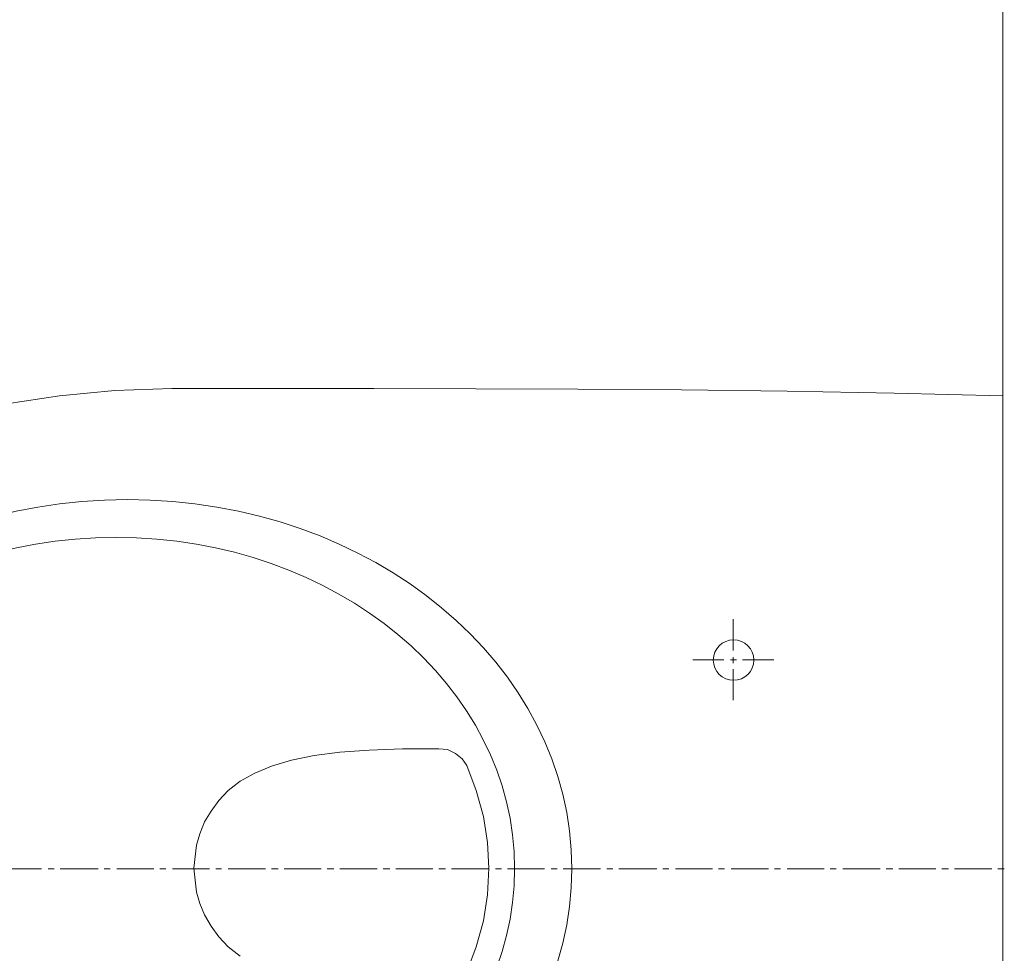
# Model space of a CAD drawing. Header units: millimetres. Extents: x -1893473 to 1546619, y -568027 to 942944.
# Tile 49 of 256: x 155502 to 155867, y -498221 to -497874. Entities that reach past the tile are written whole.
import ezdxf
from ezdxf.enums import TextEntityAlignment as Align

# ---------------------------------------------------------------- set-up
doc = ezdxf.new("R2010")
doc.units = ezdxf.units.MM
doc.header["$LTSCALE"] = 0.2
doc.layers.get('0').update_dxf_attribs({"lineweight": 0})
for name, color, linetype, lineweight in [('!! 0_Opis_pom', 9, 'Continuous', 13), ('!! 1_OPIS POM NOWE', 140, 'Continuous', 5), ('!! 2 ZABUDOWA GK-MDF', 54, 'Continuous', 13), ('!! 2_wypos-sanitarne', 240, 'Continuous', 9), ('P-Opis nadproża', 150, 'Continuous', 9)]:
    doc.layers.add(name, color=color, linetype=linetype, lineweight=lineweight)
doc.layers.add('Powierzchnia', color=140, linetype='Continuous', lineweight=5, plot=False)
doc.styles.add('ARIAL', font='tahoma.ttf')

# ---------------------------------------------------------------- blocks, each defined once
blk = doc.blocks.new('A$C6ce7c513')
at = {"lineweight": 0}
for points in [[(0, 0), (0, -0.00246)], [(-0.17548, -0.00049), (-0.17646, -0.04094), (-0.1772, -0.08064), (-0.1777, -0.11986), (-0.17794, -0.15833), (-0.17819, -0.23404), (-0.17819, -0.30902), (-0.17745, -0.33023), (-0.17548, -0.3507), (-0.17252, -0.37043)], [(-0.17548, -0.00049), (0.17547, -0.00049)], [(0, -0.00469), (0, -0.0185)], [(0, -0.02072), (0, -0.02318)], [(0, -0.0254), (0, -0.03921)], [(0, -0.04143), (0, -0.0439)], [(0, -0.04612), (0, -0.05993)], [(0, -0.0624), (0, -0.06461)], [(0, -0.06683), (0, -0.08064)], [(0, -0.08311), (0, -0.08533)], [(-0.07757, -0.08557), (-0.07757, -0.09717)], [(0, -0.08755), (0, -0.10136)], [(-0.08102, -0.10062), (-0.09261, -0.10062)], [(-0.07633, -0.10062), (-0.07855, -0.10062)], [(-0.07757, -0.09939), (-0.07757, -0.1016)], [(-0.06252, -0.10062), (-0.07411, -0.10062)], [(-0.07757, -0.10408), (-0.07757, -0.11567)], [(0, -0.10383), (0, -0.10605)], [(0, -0.10827), (0, -0.12208)], [(0, -0.12455), (0, -0.12677)], [(0, -0.12898), (0, -0.14304)], [(0, -0.14526), (0, -0.14748)], [(0, -0.14995), (0, -0.16376)], [(0, -0.16598), (0, -0.1682)], [(0, -0.17066), (0, -0.18447)], [(0, -0.18669), (0, -0.18892)], [(0.03243, -0.28362), (0.02898, -0.28806), (0.02528, -0.29151), (0.02133, -0.29447), (0.01714, -0.29694), (0.01294, -0.29866), (0.00875, -0.2999), (-0.00013, -0.30088), (-0.00876, -0.2999), (-0.01295, -0.29866), (-0.01739, -0.29694), (-0.02133, -0.29447), (-0.02528, -0.29151), (-0.02898, -0.28806), (-0.03243, -0.28362), (-0.03539, -0.27819), (-0.0381, -0.27203), (-0.04033, -0.26463), (-0.04205, -0.25624), (-0.04329, -0.24663), (-0.04402, -0.23577), (-0.04452, -0.22344), (-0.04452, -0.20988), (-0.04427, -0.20667), (-0.04279, -0.20371), (-0.04082, -0.20124), (-0.03835, -0.19952), (-0.02898, -0.19607), (-0.01936, -0.19335), (-0.00974, -0.19187), (-0.00013, -0.19138), (0.00974, -0.19187), (0.01936, -0.19335), (0.02898, -0.19607), (0.03835, -0.19952)], [(0, -0.19138), (0, -0.20519)], [(0, -0.20741), (0, -0.20988)], [(0, -0.2121), (0, -0.22591)], [(0, -0.22813), (0, -0.2306)], [(0, -0.23281), (0, -0.24663)], [(0, -0.24884), (0, -0.25131)], [(0, -0.25353), (0, -0.26734)], [(0, -0.26956), (0, -0.27203)], [(0, -0.27425), (0, -0.28806)], [(0, -0.29052), (0, -0.29274)], [(0, -0.29497), (0, -0.30878)], [(0, -0.31124), (0, -0.31346)], [(0, -0.31568), (0, -0.32949)], [(0, -0.33196), (0, -0.33418)], [(0, -0.3364), (0, -0.35046)], [(0, -0.35267), (0, -0.35489)], [(0, -0.35736), (0, -0.37117)]]:
    blk.add_lwpolyline(points, dxfattribs=at)
blk.add_circle((-0.07744, -0.1005), 0.00752, dxfattribs=at)
for centre, major_axis, ratio in [((0, -0.32554), (0, -0.16499), 0.830338), ((0, -0.32974), (0, -0.14798), 0.83084)]:
    blk.add_ellipse(centre, major_axis=major_axis, ratio=ratio, start_param=0, end_param=6.283185, dxfattribs=at)
blk = doc.blocks.new('A$C2EB40A8D')
at = {"layer": '!! 2 ZABUDOWA GK-MDF'}
blk.add_lwpolyline([(-7801.12989, -3262.48603), (-7801.12989, -4462.48603)], dxfattribs=at)
at = {"layer": 'Powierzchnia'}
blk.add_lwpolyline([(-7801.12989, -3042.48603), (-9661.12989, -3042.48603), (-9661.12989, -4492.48603), (-7801.12989, -4492.48603)], close=True, dxfattribs=at)
at = {"layer": '!! 2_wypos-sanitarne', "xscale": 1000, "yscale": 1000, "zscale": 1000, "rotation": 270}
blk.add_blockref('A$C6ce7c513', (-7800.63996, -3787.48777), dxfattribs=at)
at = {"layer": '!! 0_Opis_pom', "ltscale": 0.7, "style": 'ARIAL'}
for tag, p in [('B1,21', (-891.77727, 31796.97458)), ('A1,16', (-13651.31084, 31587.95236)), ('B1,19', (-5798.61305, 31587.22944)), ('B1/17', (-9701.43347, 31565.05244)), ('1,23', (10805.41388, 31565.05244)), ('1,22', (4526.58954, 31507.65132)), ('A1,1', (-16866.13618, 31459.3792)), ('B1,18', (-7791.62894, 31330.08444)), ('B1,20', (-2961.4347, 31167.05787)), ('A1,6', (-19287.17717, 30923.71998)), ('B1,1', (14135.63445, 30913.92963)), ('B1,3', (17346.74696, 30023.81022)), ('B1,4', (29817.71501, 29157.67457)), ('A1,5', (-23454.5385, 28820.77901)), ('A1,2', (-17502.57721, 28602.57524)), ('B1,2D', (2616.16402, 28559.52261)), ('A1,15', (-13651.31084, 28261.46046)), ('B1,4', (29883.58177, 28158.35876)), ('B1,2B', (18801.54781, 27650.12382)), ('B1,2A', (13086.7373, 27376.04393)), ('A1,3', (-16846.27912, 25980.40356)), ('B1,8', (9089.53994, 25356.27639)), ('B1,6', (31915.87888, 23754.79829)), ('A1,4', (-24010.17576, 23559.17399)), ('B1,14', (-11621.32288, 23261.44183)), ('B1,13', (-3080.55208, 22924.09997)), ('B1,5', (29245.49088, 22896.69268)), ('B1,10', (3982.60923, 22874.21277)), ('B1,9', (5634.43488, 22623.92098)), ('B1,2C', (13327.26639, 22378.5328)), ('B1,7', (16398.41175, 22348.28836)), ('B1,11', (5553.20442, 20939.83877)), ('B1,12', (3693.27174, 20628.72148)), ('C1,3', (5969.08376, 16336.01084)), ('C1,2', (11955.93711, 11671.55655)), ('C1,1', (15659.17205, 11415.94196)), ('C1,4', (5140.00888, 9205.5831)), ('C1,5', (5680.4486, 6154.54995)), ('C1,10', (16327.05085, 6080.66085)), ('C1,9', (16526.57171, 3173.45283)), ('C1,6', (6367.37903, 2771.84181)), ('D0,18', (-1981.87701, -110.73158)), ('D0,7', (-13531.42299, -1159.67649)), ('C1,7', (7275.77161, -1303.00991)), ('D0,17', (2064.87671, -1345.69113)), ('D0,3', (-9324.21674, -1442.63631)), ('D0,6', (-17529.61851, -1957.37463)), ('D0,10', (-21369.4432, -2140.60378)), ('D,09', (-12990.08379, -2746.32902)), ('D0,2', (-5516.19514, -3101.87722)), ('D0,16', (2266.73061, -3284.15369)), ('D0,8', (-14357.79539, -3567.69719)), ('D0,5', (-10461.54478, -3629.26575)), ('D0,4', (-8396.53404, -4353.7937)), ('D0,15', (1974.41895, -5205.84774)), ('D0,1', (-5633.49598, -5662.48534)), ('D0,11', (-23334.09291, -6045.78706)), ('D0,12', (-22436.85763, -9302.9678)), ('D0,13', (-22436.85763, -11581.16526)), ('D0,14', (-13645.94445, -11884.57769))]:
    blk.add_attdef(tag, text='', height=119.68, dxfattribs=at).set_placement(p, align=Align.MIDDLE_CENTER)
at = {"layer": '!! 1_OPIS POM NOWE', "style": 'ARIAL'}
for tag, p in [('C1.7A', (7769.3756, 685.765)), ('C1.7C', (7655.80151, -2045.04756)), ('C1.8B', (10935.93068, -2107.41983)), ('C1.8A', (13897.39715, -2120.69016)), ('C1.7B', (8274.43201, -3270.18959)), ('E1.2', (16701.02923, -5331.07351)), ('E1.5E', (21974.23379, -5463.99012)), ('E1.5D', (24989.27391, -5785.36474)), ('E1.1', (8357.81567, -5851.01076)), ('E1.5C', (25222.53959, -6394.64172)), ('E1.5B', (27694.70831, -7009.86571)), ('E1.6', (5279.46063, -8141.28746)), ('E1.5A', (25547.9555, -8495.18994)), ('E1.5G', (23977.19473, -9792.46695)), ('E1.5F', (22414.7084, -9822.66389)), ('E1,4', (13935.69867, -10458.20073)), ('E1.5L', (28030.8296, -11267.7725)), ('E1.3', (5639.18862, -11994.01941)), ('E1.5H', (23988.49716, -12231.38049)), ('E1.5K', (27714.73934, -12977.98364)), ('E1.5I', (22290.68736, -13989.9049)), ('E1.5J', (27095.71534, -16088.17469))]:
    blk.add_attdef(tag, text='', height=119.68, dxfattribs=at).set_placement(p, align=Align.MIDDLE_CENTER)

msp = doc.modelspace()

# ---------------------------------------------------------------- block references
at = {"layer": 'P-Opis nadproża', "color": 4}
msp.add_blockref('A$C2EB40A8D', (163667.94092, -494401.63474), dxfattribs=at)

doc.saveas('drawing.dxf')
